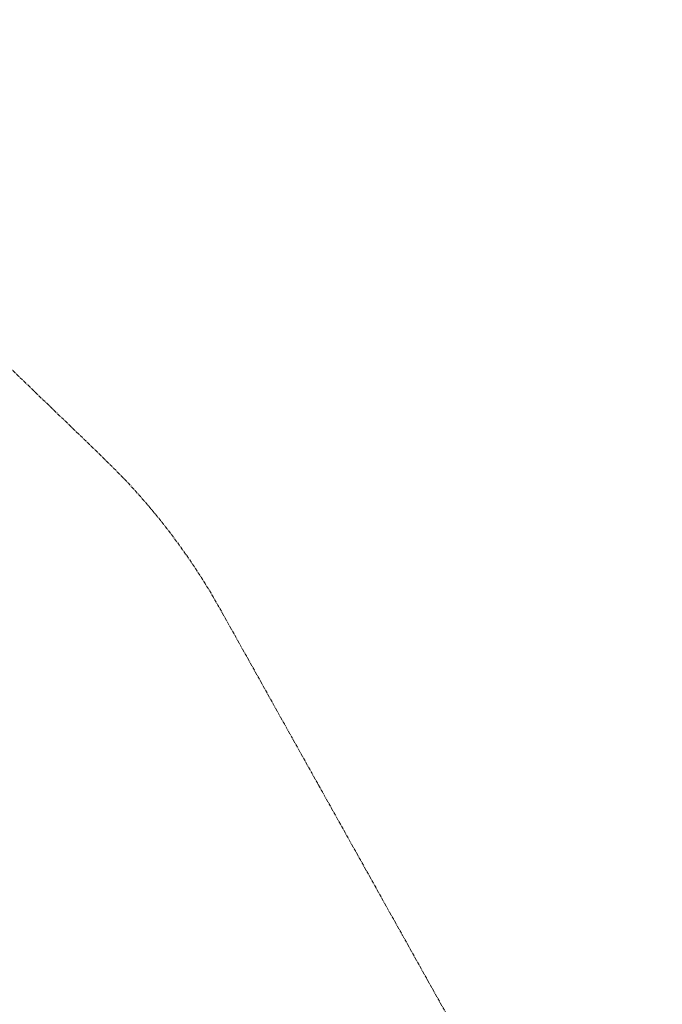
# Model space of a CAD drawing. Header units: metres. Extents: x 152610 to 160096, y 456114 to 462495.
# Tile 197 of 256: x 155155 to 156144, y 460979 to 462495. Entities that reach past the tile are written whole.
import ezdxf

# ---------------------------------------------------------------- set-up
doc = ezdxf.new("R2010")
doc.units = ezdxf.units.M
doc.header["$LTSCALE"] = 0.5
doc.linetypes.add('AM-AS-SO', pattern=[16, 10, -2, 2, -2])
doc.layers.add('B-PV-AM-AS_SPOOR_TREIN-G', color=10, linetype='AM-AS-SO', lineweight=18)

msp = doc.modelspace()

# ---------------------------------------------------------------- linework, layer by layer
at = {"layer": 'B-PV-AM-AS_SPOOR_TREIN-G', "flags": 128}
msp.add_lwpolyline([(156143.724, 460368.701), (156140.302, 460374.77), (156125.261, 460401.826), (156110.971, 460427.356), (156097.197, 460452.217), (156084.31, 460475.181), (156069.781, 460501.144), (156052.825, 460531.525), (156032.415, 460568.085), (156016.604, 460596.383), (156002.927, 460620.847), (155986.286, 460650.656), (155972.31, 460675.55), (155960.201, 460697.267), (155941.908, 460730.161), (155926.553, 460757.664), (155912.596, 460782.629), (155898.723, 460807.55), (155884.514, 460832.972), (155874.42, 460851.088), (155855.512, 460885.017), (155839.199, 460914.231), (155821.78, 460945.401), (155804.55, 460976.228), (155788.385, 461005.226), (155772.79, 461033.136), (155759.103, 461057.626), (155743.701, 461085.255), (155727.742, 461113.741), (155714.259, 461137.805), (155701.543, 461160.74), (155688.031, 461184.967), (155672.897, 461211.998), (155658.384, 461238), (155648.351, 461255.973), (155631.803, 461285.539), (155617.005, 461312.012), (155604.143, 461335.108), (155586.106, 461367.342), (155573.02, 461390.792), (155559.991, 461413.975), (155544.73, 461441.297), (155529.591, 461468.574), (155516.181, 461492.539), (155500.425, 461520.67), (155487.311, 461544.201), (155472.908, 461569.975), (155459.676, 461593.56), (155452.428, 461606.124), (155446.443, 461616.221), (155440.009, 461626.758), (155432.431, 461638.783), (155427.999, 461645.62), (155419.637, 461658.231), (155411.687, 461669.817), (155404.43, 461680.083), (155396.489, 461691.108), (155386.222, 461704.969), (155375.934, 461718.105), (155367.385, 461728.826), (155358.538, 461739.712), (155349.636, 461750.151), (155339.349, 461762.035), (155326.593, 461776.143), (155315.623, 461787.804), (155302.965, 461800.863), (155286.683, 461817.004), (155279.088, 461824.405), (155265.87, 461837.192), (155251.91, 461850.736), (155235.055, 461867.015), (155223.768, 461877.851), (155210.731, 461890.47), (155196.665, 461904.045), (155180.515, 461919.578), (155162.215, 461937.301), (155146.061, 461952.951), (155129.233, 461969.126), (155112.429, 461985.449), (155089.419, 462007.664), (155069.182, 462027.224), (155049.179, 462046.54), (155031.327, 462063.779), (155013.24, 462081.298), (154991.538, 462102.251), (154971.216, 462121.853), (154947.336, 462145.018), (154926.087, 462165.465), (154903.331, 462187.394), (154885.668, 462204.449), (154866.26, 462223.265), (154854.532, 462234.618), (154837.057, 462251.563), (154828.307, 462260.46), (154819.869, 462269.224), (154807.197, 462281.919), (154798.331, 462290.411), (154775.258, 462312.873), (154762.216, 462325.461), (154742.643, 462344.37), (154723.927, 462362.402), (154710.544, 462375.359), (154692.99, 462392.257), (154675.511, 462409.117), (154657.482, 462426.5), (154637.826, 462445.435), (154617.093, 462465.509), (154594.11, 462487.696), (154586.212, 462495.316)], dxfattribs=at)

doc.saveas('drawing.dxf')
